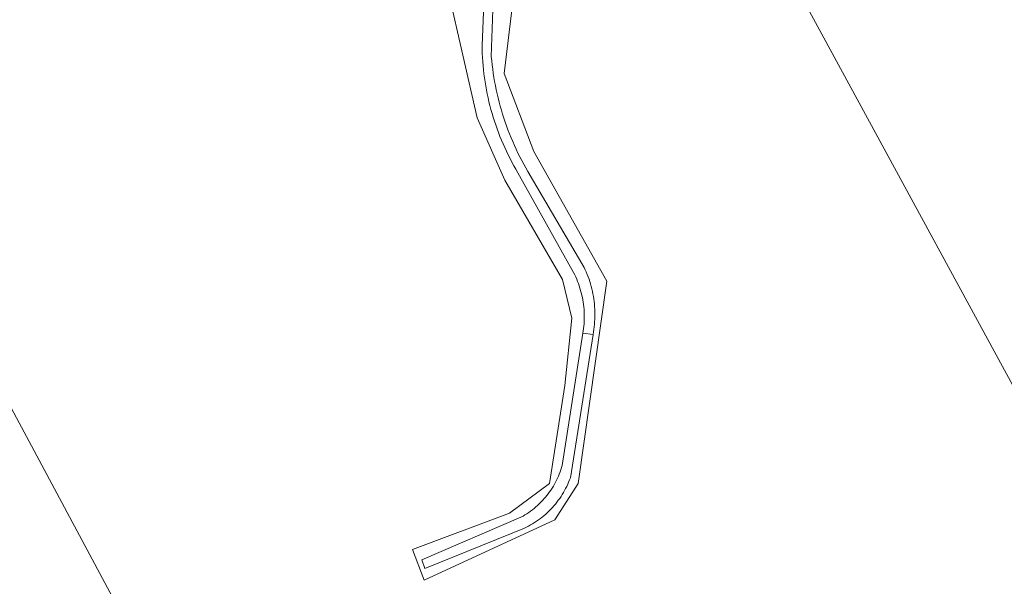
# Model space of a CAD drawing. Header units: metres. Extents: x 138165 to 154469, y 480134 to 494189.
# Tile 115 of 256: x 147111 to 147228, y 483256 to 483323. Entities that reach past the tile are written whole.
import ezdxf

# ---------------------------------------------------------------- set-up
doc = ezdxf.new("R2010")
doc.units = ezdxf.units.M
doc.header["$LTSCALE"] = 0.001
doc.header["$MEASUREMENT"] = 0
doc.layers.add('TOP-L-topo objecten vlak', color=7, linetype='Continuous', lineweight=0)

msp = doc.modelspace()

# ---------------------------------------------------------------- linework, layer by layer
at = {"layer": 'TOP-L-topo objecten vlak', "flags": 128}
for points in [[(147171.1, 483334.38), (147168.98, 483316.7), (147172.48, 483307.45), (147181.14, 483292.08), (147177.76, 483268.09), (147174.98, 483263.81), (147159.47, 483256.66), (147158.08, 483260.27), (147169.61, 483264.6), (147174.34, 483268.1), (147176.15, 483279.71), (147176.98, 483287.71), (147175.9, 483292.29), (147169.03, 483304.06), (147165.76, 483311.45), (147162.38, 483326.36), (147155.4, 483342.45), (147153.58, 483349.79), (147149.26, 483358.94), (147093.82, 483330.37), (147086.78, 483316.25)], [(147166.8, 483330.91), (147166.35, 483320.04), (147166.36, 483319.56), (147166.37, 483319.08), (147166.4, 483318.6), (147166.43, 483318.12), (147166.47, 483317.64), (147166.51, 483317.16), (147166.57, 483316.68), (147166.63, 483316.21), (147166.7, 483315.73), (147166.78, 483315.26), (147166.86, 483314.78), (147166.95, 483314.31), (147167.05, 483313.84), (147167.16, 483313.37), (147167.28, 483312.91), (147167.4, 483312.44), (147167.53, 483311.98), (147167.67, 483311.52), (147167.81, 483311.06), (147167.96, 483310.61), (147168.12, 483310.15), (147168.29, 483309.7), (147168.46, 483309.26), (147168.65, 483308.81), (147168.83, 483308.37), (147169.03, 483307.93), (147169.23, 483307.49), (147169.44, 483307.06), (147169.66, 483306.63), (147169.88, 483306.21), (147170.11, 483305.78), (147170.35, 483305.37), (147170.59, 483304.95), (147177.21, 483293.11), (147177.34, 483292.85), (147177.46, 483292.59), (147177.57, 483292.33), (147177.68, 483292.07), (147177.78, 483291.81), (147177.88, 483291.54), (147177.96, 483291.27), (147178.04, 483290.99), (147178.12, 483290.72), (147178.18, 483290.44), (147178.24, 483290.16), (147178.3, 483289.88), (147178.34, 483289.6), (147178.38, 483289.32), (147178.41, 483289.04), (147178.44, 483288.75), (147178.45, 483288.47), (147178.47, 483288.18), (147178.47, 483287.9), (147178.46, 483287.61), (147178.45, 483287.33), (147178.44, 483287.05), (147178.41, 483286.76), (147178.38, 483286.48), (147178.34, 483286.2), (147178.29, 483285.92)], [(147179.51, 483285.78), (147179.56, 483286.08), (147179.61, 483286.38), (147179.65, 483286.68), (147179.68, 483286.98), (147179.7, 483287.28), (147179.72, 483287.58), (147179.73, 483287.88), (147179.73, 483288.19), (147179.73, 483288.49), (147179.72, 483288.79), (147179.7, 483289.09), (147179.67, 483289.39), (147179.64, 483289.69), (147179.6, 483289.99), (147179.55, 483290.29), (147179.5, 483290.59), (147179.44, 483290.88), (147179.37, 483291.18), (147179.29, 483291.47), (147179.21, 483291.76), (147179.12, 483292.05), (147179.03, 483292.33), (147178.92, 483292.62), (147178.81, 483292.9), (147178.7, 483293.18), (147178.57, 483293.45), (147178.45, 483293.73), (147171.77, 483305.09), (147171.52, 483305.52), (147171.28, 483305.96), (147171.05, 483306.4), (147170.82, 483306.84), (147170.6, 483307.28), (147170.39, 483307.73), (147170.18, 483308.18), (147169.98, 483308.64), (147169.79, 483309.1), (147169.6, 483309.56), (147169.42, 483310.02), (147169.25, 483310.49), (147169.08, 483310.96), (147168.92, 483311.43), (147168.77, 483311.9), (147168.63, 483312.38), (147168.49, 483312.85), (147168.37, 483313.33), (147168.25, 483313.82), (147168.13, 483314.3), (147168.02, 483314.78), (147167.93, 483315.27), (147167.83, 483315.76), (147167.75, 483316.25), (147167.67, 483316.74), (147167.61, 483317.23), (147167.54, 483317.72), (147167.49, 483318.22), (147167.44, 483318.71), (147167.81, 483329.82)], [(147236.93, 483265.7), (147203.45, 483327.32)], [(147100.27, 483296.06), (147204.97, 483100.69)], [(147178.29, 483285.92), (147175.85, 483270.25), (147175.78, 483269.99), (147175.7, 483269.73), (147175.61, 483269.48), (147175.51, 483269.23), (147175.41, 483268.98), (147175.3, 483268.73), (147175.19, 483268.49), (147175.06, 483268.25), (147174.94, 483268.01), (147174.8, 483267.78), (147174.66, 483267.55), (147174.51, 483267.33), (147174.36, 483267.11), (147174.2, 483266.89), (147174.04, 483266.68), (147173.87, 483266.47), (147173.69, 483266.27), (147173.51, 483266.07), (147173.32, 483265.88), (147173.13, 483265.69), (147172.93, 483265.5), (147172.73, 483265.33), (147172.53, 483265.15), (147172.32, 483264.99), (147172.1, 483264.83), (147171.88, 483264.67), (147171.66, 483264.52), (147171.43, 483264.38), (147171.2, 483264.24), (147170.96, 483264.11), (147159.18, 483259.06), (147159.56, 483258.02), (147171.36, 483262.81), (147171.61, 483262.93), (147171.86, 483263.06), (147172.1, 483263.19), (147172.34, 483263.33), (147172.57, 483263.47), (147172.8, 483263.63), (147173.03, 483263.78), (147173.26, 483263.95), (147173.47, 483264.12), (147173.69, 483264.29), (147173.9, 483264.47), (147174.1, 483264.66), (147174.3, 483264.85), (147174.5, 483265.05), (147174.69, 483265.25), (147174.87, 483265.46), (147175.05, 483265.67), (147175.22, 483265.89), (147175.39, 483266.11), (147175.55, 483266.33), (147175.71, 483266.56), (147175.86, 483266.79), (147176, 483267.03), (147176.13, 483267.27), (147176.26, 483267.52), (147176.39, 483267.76), (147176.5, 483268.02), (147176.61, 483268.27), (147176.72, 483268.53), (147176.82, 483268.78), (147179.51, 483285.78)], [(147179.51, 483285.78), (147178.29, 483285.92)]]:
    msp.add_lwpolyline(points, dxfattribs=at)

doc.saveas('drawing.dxf')
